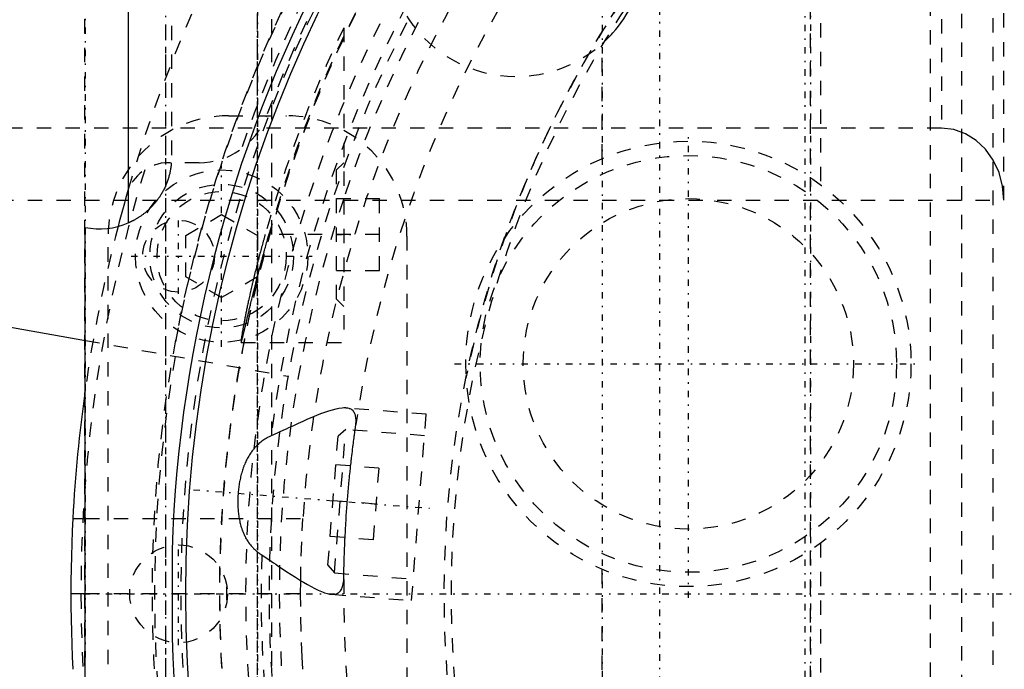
# Model space of a CAD drawing. Extents: x -526 to 218, y -128 to 128.
# Tile 12 of 19: x -105 to -36, y -5 to 40. Entities that reach past the tile are written whole.
import ezdxf

# ---------------------------------------------------------------- set-up
doc = ezdxf.new("R2010")
doc.units = 0
doc.linetypes.add('CENTER', pattern=[1.5, 0.45, -0.5, 0.05, -0.5])
doc.linetypes.add('DASHED', pattern=[2, 1, -1])
for name, color, linetype in [('AM_0', 7, 'CONTINUOUS'), ('AM_3', 7, 'DASHED'), ('AM_7', 7, 'CENTER')]:
    doc.layers.add(name, color=color, linetype=linetype)

msp = doc.modelspace()

# ---------------------------------------------------------------- linework, layer by layer
at = {"layer": 'AM_0', "color": 7, "linetype": 'CONTINUOUS'}
for p, q in [((-97, 77), (-97, 25.806)), ((-100, -25.5), (-100, 25.5)), ((-118.763, 20.941), (-99.986, 17.63)), ((-100.863, 5.25), (-100, 5.25)), ((-93.95, 3.066), (-93.95, -3.066)), ((-100, 0), (-101, 0))]:
    msp.add_line(p, q, dxfattribs=at)
for points in [[(-100.863, 5.25, 0), (-100.905, 4.376, 0), (-100.966, 2.626, 0), (-100.996, 0.875, 0), (-101, 0, 0)], [(-101, 0, 0), (-100.996, -0.875, 0), (-100.966, -2.626, 0), (-100.905, -4.376, 0), (-100.863, -5.25, 0)]]:
    msp.add_polyline3d(points, dxfattribs=at)
msp.add_circle((0, 0), 93, dxfattribs=at)
for centre, radius, start, end in [((0, 0), 94, 151.39794, 178.13113), ((0, 0), 101, 163.82103, 165.34062), ((-98.984, 30.396), 5, 258.27952, 293.3822), ((0, 0), 101, 171.9307, 177.02041), ((0, 0), 94, 181.86887, 208.60206)]:
    msp.add_arc(centre, radius, start, end, dxfattribs=at)
at = {"layer": 'AM_3', "color": 6, "linetype": 'DASHED'}
for p, q in [((-94, 87.536), (-94, 30)), ((-87, -59), (-87, 69)), ((-49.5, -74), (-49.5, 64)), ((-94.4, 63.531), (-94.4, -68.173)), ((-100.033, -59), (-100.033, 59)), ((-38.988, 52.368), (-38.988, -52.368)), ((-36.8, 52.057), (-36.8, -52.057)), ((-41.161, 51.233), (-41.161, -51.233)), ((-40.369, 50), (-40.369, 32.4)), ((-36.038, 27.4), (-36.038, 50)), ((-48.788, 47.71), (-48.788, 28.466)), ((-88, 33.265), (-88, 42)), ((-82, 39.395), (-82, 17.5)), ((-64, 30.292), (-64, 38.292)), ((-90.025, 33.265), (-85.975, 33.265)), ((-40.369, 32.4), (-143, 32.4)), ((-92.072, 30), (-94.207, 30)), ((-82, 30), (-82.5, 29.5)), ((-82.5, 20.5), (-82.5, 29.5)), ((-82.5, 27.5), (-79.5, 27.5)), ((-82, 27.505), (-82.002, 27.5)), ((-79.5, 22.5), (-79.5, 27.5)), ((-148, 27.4), (-36.038, 27.4)), ((-93, 24.943), (-90.5, 26.387)), ((-90.5, 26.387), (-88, 24.943)), ((-98.405, -24.885), (-98.405, 24.885)), ((-93, 22.057), (-93, 24.943)), ((-88, 24.943), (-88, 22.057)), ((-79.5, 25), (-87.47, 25)), ((-77.595, 24.885), (-77.595, -24.885)), ((-90.5, 20.613), (-93, 22.057)), ((-88, 22.057), (-90.5, 20.613)), ((-82.5, 22.5), (-79.5, 22.5)), ((-82.5, 20.5), (-82, 20)), ((-99.986, 17.63), (-85.875, 15.142)), ((-89.145, 17.5), (-82, 17.5)), ((-76.257, 12.495), (-81.834, 12.932)), ((-77.272, -0.466), (-76.257, 12.495)), ((-81.207, 11.379), (-81.148, 11.787)), ((-82.638, 1.459), (-81.857, 11.429)), ((-81.857, 11.429), (-82.395, 10.969)), ((-76.374, 10.999), (-81.857, 11.429)), ((-83.098, 1.997), (-82.395, 10.969)), ((-79.56, 8.741), (-82.551, 8.976)), ((-79.56, 8.741), (-79.951, 3.757)), ((-79.756, 6.249), (-82.746, 6.483)), ((-100, 5.25), (-84.838, 5.25)), ((-79.951, 3.757), (-82.942, 3.991)), ((-48.788, 3.534), (-48.788, -47.71)), ((-83.098, 1.997), (-82.638, 1.459)), ((-82.638, 1.459), (-77.155, 1.03)), ((-81.994, 0.996), (-81.988, 1.407)), ((-64, -35.292), (-64, 1.708)), ((-85, 0), (-100, 0)), ((-82.849, -0.029), (-77.272, -0.466))]:
    msp.add_line(p, q, dxfattribs=at)
msp.add_lwpolyline([(-36.038, 27.4), (-36.122, 28.375), (-36.368, 29.313), (-36.768, 30.178), (-37.307, 30.936), (-37.963, 31.557), (-38.712, 32.019), (-39.524, 32.304), (-40.369, 32.4)], dxfattribs=at)
for points in [[(-64, 38.292, 0), (-63.888, 38.394, 0), (-63.671, 38.601, 0), (-63.461, 38.816, 0), (-63.359, 38.926, 0), (-63.257, 39.039, 0), (-63.059, 39.271, 0), (-62.867, 39.512, 0), (-62.682, 39.761, 0), (-62.505, 40.018, 0), (-62.336, 40.282, 0), (-62.254, 40.417, 0), (-62.175, 40.553, 0), (-62.024, 40.83, 0), (-61.883, 41.113, 0), (-61.751, 41.401, 0), (-61.629, 41.693, 0), (-61.518, 41.99, 0), (-61.467, 42.14, 0), (-61.418, 42.29, 0), (-61.328, 42.593, 0), (-61.249, 42.897, 0), (-61.214, 43.05, 0)], [(-94, 30, 0), (-94.003, 29.968, 0), (-94.009, 29.903, 0), (-94.015, 29.839, 0), (-94.019, 29.806, 0), (-94.023, 29.774, 0), (-94.032, 29.709, 0), (-94.041, 29.644, 0), (-94.051, 29.579, 0), (-94.063, 29.514, 0), (-94.075, 29.449, 0), (-94.081, 29.417, 0), (-94.088, 29.384, 0), (-94.102, 29.319, 0), (-94.116, 29.255, 0), (-94.132, 29.19, 0), (-94.148, 29.125, 0), (-94.166, 29.061, 0), (-94.175, 29.029, 0), (-94.184, 28.997, 0), (-94.203, 28.933, 0), (-94.223, 28.869, 0), (-94.233, 28.838, 0), (-94.244, 28.806, 0), (-94.265, 28.743, 0), (-94.288, 28.68, 0), (-94.299, 28.649, 0), (-94.311, 28.618, 0), (-94.335, 28.556, 0), (-94.36, 28.494, 0), (-94.386, 28.433, 0), (-94.412, 28.372, 0), (-94.439, 28.312, 0), (-94.453, 28.282, 0), (-94.467, 28.252, 0), (-94.496, 28.193, 0), (-94.525, 28.134, 0), (-94.555, 28.076, 0), (-94.585, 28.019, 0), (-94.617, 27.962, 0), (-94.632, 27.934, 0), (-94.648, 27.906, 0), (-94.681, 27.85, 0), (-94.714, 27.795, 0), (-94.747, 27.741, 0), (-94.781, 27.688, 0), (-94.815, 27.635, 0), (-94.833, 27.609, 0), (-94.85, 27.583, 0), (-94.886, 27.532, 0), (-94.921, 27.482, 0), (-94.957, 27.432, 0), (-94.994, 27.383, 0), (-95.032, 27.333, 0), (-95.051, 27.308, 0), (-95.071, 27.284, 0), (-95.111, 27.234, 0), (-95.152, 27.185, 0), (-95.193, 27.136, 0), (-95.235, 27.087, 0), (-95.278, 27.04, 0), (-95.3, 27.016, 0), (-95.322, 26.992, 0), (-95.365, 26.946, 0), (-95.41, 26.9, 0), (-95.432, 26.877, 0), (-95.454, 26.855, 0), (-95.499, 26.811, 0), (-95.544, 26.768, 0), (-95.566, 26.747, 0), (-95.588, 26.726, 0), (-95.633, 26.685, 0), (-95.677, 26.646, 0), (-95.721, 26.607, 0), (-95.765, 26.57, 0), (-95.808, 26.534, 0), (-95.829, 26.517, 0), (-95.85, 26.5, 0), (-95.892, 26.467, 0), (-95.933, 26.434, 0), (-95.975, 26.403, 0), (-96.016, 26.372, 0), (-96.057, 26.343, 0), (-96.077, 26.328, 0), (-96.097, 26.314, 0), (-96.137, 26.285, 0), (-96.177, 26.258, 0), (-96.217, 26.231, 0), (-96.256, 26.206, 0), (-96.294, 26.181, 0), (-96.313, 26.169, 0), (-96.332, 26.157, 0), (-96.369, 26.134, 0), (-96.406, 26.112, 0), (-96.442, 26.09, 0), (-96.477, 26.07, 0), (-96.511, 26.05, 0), (-96.528, 26.041, 0), (-96.544, 26.032, 0), (-96.576, 26.014, 0), (-96.608, 25.997, 0), (-96.638, 25.98, 0), (-96.667, 25.965, 0), (-96.696, 25.95, 0), (-96.709, 25.943, 0), (-96.723, 25.937, 0), (-96.749, 25.923, 0), (-96.773, 25.911, 0), (-96.785, 25.905, 0), (-96.797, 25.9, 0), (-96.819, 25.889, 0), (-96.84, 25.879, 0), (-96.85, 25.874, 0), (-96.86, 25.869, 0), (-96.879, 25.861, 0), (-96.896, 25.853, 0), (-96.912, 25.845, 0), (-96.927, 25.839, 0), (-96.94, 25.833, 0), (-96.946, 25.83, 0), (-96.952, 25.827, 0), (-96.963, 25.823, 0), (-96.972, 25.819, 0), (-96.98, 25.815, 0), (-96.987, 25.812, 0), (-96.992, 25.81, 0), (-96.994, 25.809, 0), (-96.996, 25.808, 0), (-96.999, 25.807, 0), (-97, 25.806, 0), (-97, 25.806, 0)], [(-87.47, 25, 0), (-87.485, 24.949, 0), (-87.514, 24.846, 0), (-87.543, 24.743, 0), (-87.558, 24.691, 0), (-87.572, 24.639, 0), (-87.601, 24.535, 0), (-87.63, 24.43, 0), (-87.659, 24.326, 0), (-87.688, 24.22, 0), (-87.717, 24.115, 0), (-87.732, 24.062, 0), (-87.746, 24.01, 0), (-87.774, 23.904, 0), (-87.803, 23.798, 0), (-87.831, 23.692, 0), (-87.859, 23.586, 0), (-87.887, 23.48, 0), (-87.901, 23.427, 0), (-87.915, 23.374, 0), (-87.943, 23.269, 0), (-87.97, 23.163, 0), (-87.984, 23.11, 0), (-87.997, 23.058, 0), (-88.024, 22.953, 0), (-88.051, 22.848, 0), (-88.064, 22.795, 0), (-88.078, 22.743, 0), (-88.104, 22.639, 0), (-88.13, 22.535, 0), (-88.156, 22.432, 0), (-88.181, 22.329, 0), (-88.206, 22.226, 0), (-88.219, 22.175, 0), (-88.231, 22.124, 0), (-88.256, 22.023, 0), (-88.28, 21.922, 0), (-88.304, 21.822, 0), (-88.328, 21.723, 0), (-88.351, 21.624, 0), (-88.363, 21.575, 0), (-88.374, 21.526, 0), (-88.397, 21.429, 0), (-88.419, 21.333, 0), (-88.441, 21.237, 0), (-88.463, 21.143, 0), (-88.484, 21.049, 0), (-88.495, 21.003, 0), (-88.505, 20.956, 0), (-88.526, 20.865, 0), (-88.546, 20.774, 0), (-88.566, 20.684, 0), (-88.586, 20.596, 0), (-88.605, 20.508, 0), (-88.614, 20.465, 0), (-88.624, 20.422, 0), (-88.642, 20.337, 0), (-88.66, 20.253, 0), (-88.678, 20.17, 0), (-88.695, 20.089, 0), (-88.712, 20.009, 0), (-88.72, 19.969, 0), (-88.729, 19.93, 0), (-88.745, 19.852, 0), (-88.76, 19.776, 0), (-88.768, 19.738, 0), (-88.776, 19.701, 0), (-88.791, 19.627, 0), (-88.806, 19.553, 0), (-88.813, 19.517, 0), (-88.82, 19.481, 0), (-88.835, 19.409, 0), (-88.849, 19.338, 0), (-88.863, 19.268, 0), (-88.876, 19.198, 0), (-88.89, 19.13, 0), (-88.896, 19.096, 0), (-88.903, 19.063, 0), (-88.915, 18.996, 0), (-88.928, 18.931, 0), (-88.94, 18.867, 0), (-88.951, 18.804, 0), (-88.963, 18.743, 0), (-88.968, 18.712, 0), (-88.974, 18.682, 0), (-88.985, 18.623, 0), (-88.995, 18.565, 0), (-89.005, 18.509, 0), (-89.015, 18.453, 0), (-89.025, 18.4, 0), (-89.029, 18.373, 0), (-89.034, 18.347, 0), (-89.042, 18.296, 0), (-89.051, 18.247, 0), (-89.059, 18.198, 0), (-89.067, 18.152, 0), (-89.074, 18.107, 0), (-89.078, 18.085, 0), (-89.081, 18.063, 0), (-89.088, 18.021, 0), (-89.094, 17.981, 0), (-89.1, 17.942, 0), (-89.106, 17.905, 0), (-89.111, 17.869, 0), (-89.114, 17.852, 0), (-89.116, 17.835, 0), (-89.121, 17.803, 0), (-89.125, 17.772, 0), (-89.127, 17.758, 0), (-89.129, 17.743, 0), (-89.133, 17.716, 0), (-89.136, 17.69, 0), (-89.137, 17.678, 0), (-89.139, 17.666, 0), (-89.141, 17.644, 0), (-89.144, 17.623, 0), (-89.145, 17.604, 0), (-89.147, 17.586, 0), (-89.148, 17.57, 0), (-89.149, 17.563, 0), (-89.149, 17.556, 0), (-89.15, 17.544, 0), (-89.15, 17.533, 0), (-89.15, 17.523, 0), (-89.15, 17.515, 0), (-89.149, 17.509, 0), (-89.149, 17.507, 0), (-89.148, 17.505, 0), (-89.147, 17.502, 0), (-89.145, 17.5, 0), (-89.145, 17.5, 0)], [(-89.145, 17.5, 0), (-89.144, 17.5, 0), (-89.141, 17.502, 0), (-89.139, 17.505, 0), (-89.138, 17.507, 0), (-89.136, 17.509, 0), (-89.133, 17.516, 0), (-89.13, 17.523, 0), (-89.126, 17.533, 0), (-89.122, 17.544, 0), (-89.118, 17.557, 0), (-89.115, 17.563, 0), (-89.113, 17.571, 0), (-89.108, 17.587, 0), (-89.103, 17.604, 0), (-89.097, 17.624, 0), (-89.091, 17.645, 0), (-89.084, 17.667, 0), (-89.081, 17.679, 0), (-89.078, 17.691, 0), (-89.071, 17.717, 0), (-89.063, 17.745, 0), (-89.06, 17.759, 0), (-89.056, 17.774, 0), (-89.048, 17.805, 0), (-89.039, 17.838, 0), (-89.035, 17.854, 0), (-89.031, 17.872, 0), (-89.022, 17.907, 0), (-89.012, 17.945, 0), (-89.003, 17.984, 0), (-88.993, 18.024, 0), (-88.982, 18.066, 0), (-88.977, 18.088, 0), (-88.972, 18.11, 0), (-88.961, 18.155, 0), (-88.949, 18.202, 0), (-88.938, 18.25, 0), (-88.926, 18.3, 0), (-88.914, 18.351, 0), (-88.907, 18.377, 0), (-88.901, 18.403, 0), (-88.888, 18.457, 0), (-88.875, 18.512, 0), (-88.862, 18.569, 0), (-88.848, 18.627, 0), (-88.834, 18.686, 0), (-88.827, 18.716, 0), (-88.819, 18.747, 0), (-88.805, 18.808, 0), (-88.79, 18.871, 0), (-88.775, 18.935, 0), (-88.759, 19, 0), (-88.744, 19.066, 0), (-88.736, 19.1, 0), (-88.728, 19.133, 0), (-88.712, 19.201, 0), (-88.695, 19.27, 0), (-88.679, 19.34, 0), (-88.662, 19.411, 0), (-88.645, 19.483, 0), (-88.636, 19.519, 0), (-88.627, 19.555, 0), (-88.61, 19.628, 0), (-88.592, 19.702, 0), (-88.583, 19.739, 0), (-88.574, 19.777, 0), (-88.556, 19.853, 0), (-88.537, 19.931, 0), (-88.528, 19.971, 0), (-88.518, 20.01, 0), (-88.499, 20.091, 0), (-88.479, 20.172, 0), (-88.459, 20.255, 0), (-88.438, 20.339, 0), (-88.417, 20.425, 0), (-88.407, 20.468, 0), (-88.396, 20.511, 0), (-88.375, 20.599, 0), (-88.353, 20.687, 0), (-88.331, 20.777, 0), (-88.308, 20.868, 0), (-88.286, 20.959, 0), (-88.274, 21.006, 0), (-88.263, 21.052, 0), (-88.239, 21.146, 0), (-88.215, 21.24, 0), (-88.191, 21.336, 0), (-88.167, 21.432, 0), (-88.143, 21.529, 0), (-88.13, 21.578, 0), (-88.118, 21.627, 0), (-88.093, 21.726, 0), (-88.067, 21.825, 0), (-88.042, 21.925, 0), (-88.016, 22.026, 0), (-87.99, 22.127, 0), (-87.976, 22.178, 0), (-87.963, 22.229, 0), (-87.937, 22.332, 0), (-87.91, 22.435, 0), (-87.883, 22.538, 0), (-87.855, 22.642, 0), (-87.828, 22.746, 0), (-87.814, 22.798, 0), (-87.8, 22.85, 0), (-87.772, 22.955, 0), (-87.744, 23.06, 0), (-87.73, 23.113, 0), (-87.716, 23.166, 0), (-87.688, 23.271, 0), (-87.659, 23.377, 0), (-87.645, 23.429, 0), (-87.63, 23.482, 0), (-87.602, 23.588, 0), (-87.573, 23.694, 0), (-87.544, 23.8, 0), (-87.515, 23.905, 0), (-87.486, 24.011, 0), (-87.471, 24.064, 0), (-87.456, 24.116, 0), (-87.427, 24.222, 0), (-87.398, 24.327, 0), (-87.368, 24.431, 0), (-87.339, 24.536, 0), (-87.31, 24.64, 0), (-87.295, 24.691, 0), (-87.28, 24.743, 0), (-87.251, 24.846, 0), (-87.222, 24.949, 0), (-87.207, 25, 0)], [(-81.834, 12.932, 0), (-81.848, 12.933, 0), (-81.878, 12.934, 0), (-81.908, 12.935, 0), (-81.923, 12.936, 0), (-81.938, 12.936, 0), (-81.969, 12.936, 0), (-82.001, 12.935, 0), (-82.116, 12.928, 0), (-82.328, 12.901, 0), (-82.44, 12.88, 0), (-82.556, 12.855, 0), (-82.799, 12.792, 0), (-83.057, 12.715, 0), (-83.328, 12.623, 0), (-83.612, 12.519, 0), (-83.906, 12.403, 0), (-84.056, 12.342, 0), (-84.209, 12.278, 0), (-84.522, 12.144, 0), (-84.842, 12.003, 0), (-85.17, 11.855, 0), (-85.503, 11.703, 0), (-85.842, 11.547, 0), (-86.014, 11.467, 0), (-86.186, 11.387, 0), (-86.533, 11.227, 0), (-86.883, 11.067, 0), (-87.059, 10.987, 0)], [(-81.148, 11.787, 0), (-81.144, 11.846, 0), (-81.14, 11.961, 0), (-81.14, 12.07, 0), (-81.141, 12.122, 0), (-81.144, 12.172, 0), (-81.154, 12.268, 0), (-81.169, 12.357, 0), (-81.189, 12.44, 0), (-81.215, 12.517, 0), (-81.246, 12.587, 0), (-81.264, 12.62, 0), (-81.284, 12.651, 0), (-81.327, 12.709, 0), (-81.376, 12.759, 0), (-81.431, 12.803, 0), (-81.492, 12.84, 0), (-81.558, 12.871, 0), (-81.593, 12.885, 0), (-81.63, 12.896, 0), (-81.707, 12.915, 0), (-81.79, 12.927, 0), (-81.834, 12.932, 0)], [(-87.059, 10.987, 0), (-87.1, 10.969, 0), (-87.179, 10.932, 0), (-87.257, 10.892, 0), (-87.296, 10.872, 0), (-87.334, 10.851, 0), (-87.41, 10.808, 0), (-87.484, 10.763, 0), (-87.557, 10.716, 0), (-87.629, 10.667, 0), (-87.699, 10.617, 0), (-87.734, 10.591, 0), (-87.768, 10.564, 0), (-87.835, 10.51, 0), (-87.901, 10.454, 0), (-87.965, 10.396, 0), (-88.027, 10.337, 0), (-88.088, 10.277, 0), (-88.118, 10.246, 0), (-88.147, 10.215, 0), (-88.205, 10.151, 0), (-88.261, 10.086, 0), (-88.289, 10.053, 0), (-88.316, 10.019, 0), (-88.369, 9.951, 0), (-88.42, 9.881, 0), (-88.445, 9.846, 0), (-88.47, 9.81, 0), (-88.519, 9.737, 0), (-88.566, 9.663, 0), (-88.612, 9.588, 0), (-88.656, 9.511, 0), (-88.699, 9.433, 0), (-88.72, 9.393, 0), (-88.741, 9.354, 0), (-88.781, 9.273, 0), (-88.819, 9.192, 0), (-88.856, 9.109, 0), (-88.892, 9.026, 0), (-88.926, 8.941, 0), (-88.943, 8.899, 0), (-88.959, 8.856, 0), (-88.991, 8.77, 0), (-89.021, 8.683, 0), (-89.05, 8.596, 0), (-89.078, 8.507, 0), (-89.104, 8.418, 0), (-89.117, 8.373, 0), (-89.129, 8.328, 0), (-89.153, 8.237, 0), (-89.176, 8.146, 0), (-89.197, 8.055, 0), (-89.217, 7.962, 0), (-89.236, 7.87, 0), (-89.245, 7.823, 0), (-89.254, 7.777, 0), (-89.27, 7.683, 0), (-89.286, 7.59, 0), (-89.3, 7.496, 0), (-89.313, 7.401, 0), (-89.325, 7.307, 0), (-89.33, 7.26, 0), (-89.335, 7.212, 0), (-89.345, 7.117, 0), (-89.353, 7.023, 0), (-89.357, 6.975, 0), (-89.36, 6.928, 0), (-89.366, 6.832, 0), (-89.371, 6.737, 0), (-89.373, 6.69, 0), (-89.375, 6.642, 0), (-89.377, 6.547, 0), (-89.378, 6.452, 0), (-89.378, 6.357, 0), (-89.377, 6.263, 0), (-89.374, 6.168, 0), (-89.373, 6.121, 0), (-89.371, 6.074, 0), (-89.366, 5.98, 0), (-89.36, 5.886, 0), (-89.352, 5.793, 0), (-89.343, 5.7, 0), (-89.333, 5.607, 0), (-89.328, 5.561, 0), (-89.322, 5.515, 0), (-89.309, 5.424, 0), (-89.295, 5.333, 0), (-89.279, 5.243, 0), (-89.262, 5.153, 0), (-89.244, 5.064, 0), (-89.234, 5.019, 0), (-89.224, 4.975, 0), (-89.203, 4.887, 0), (-89.18, 4.8, 0), (-89.156, 4.714, 0), (-89.13, 4.629, 0), (-89.102, 4.544, 0), (-89.088, 4.503, 0), (-89.073, 4.461, 0), (-89.043, 4.379, 0), (-89.011, 4.298, 0), (-88.977, 4.218, 0), (-88.942, 4.139, 0), (-88.905, 4.061, 0), (-88.886, 4.023, 0), (-88.867, 3.985, 0), (-88.827, 3.909, 0), (-88.785, 3.835, 0), (-88.764, 3.798, 0), (-88.742, 3.762, 0), (-88.696, 3.69, 0), (-88.649, 3.619, 0), (-88.625, 3.584, 0), (-88.601, 3.549, 0), (-88.55, 3.481, 0), (-88.498, 3.414, 0), (-88.443, 3.348, 0), (-88.388, 3.284, 0), (-88.33, 3.221, 0), (-88.301, 3.191, 0), (-88.271, 3.16, 0), (-88.211, 3.101, 0), (-88.149, 3.043, 0), (-88.085, 2.987, 0), (-88.02, 2.932, 0), (-87.953, 2.879, 0), (-87.92, 2.853, 0), (-87.885, 2.828, 0), (-87.816, 2.778, 0), (-87.744, 2.73, 0), (-87.708, 2.706, 0)], [(-81.516, 8.896, 0), (-81.507, 8.977, 0), (-81.489, 9.139, 0), (-81.471, 9.299, 0), (-81.462, 9.378, 0), (-81.453, 9.457, 0), (-81.435, 9.612, 0), (-81.417, 9.764, 0), (-81.399, 9.913, 0), (-81.381, 10.059, 0), (-81.363, 10.201, 0), (-81.354, 10.271, 0), (-81.345, 10.341, 0), (-81.328, 10.476, 0), (-81.311, 10.608, 0), (-81.294, 10.736, 0), (-81.278, 10.86, 0), (-81.262, 10.98, 0), (-81.254, 11.039, 0), (-81.246, 11.097, 0), (-81.23, 11.212, 0), (-81.214, 11.324, 0), (-81.207, 11.379, 0)], [(-81.907, 3.909, 0), (-81.9, 4.043, 0), (-81.886, 4.316, 0), (-81.871, 4.592, 0), (-81.863, 4.731, 0), (-81.855, 4.871, 0), (-81.838, 5.151, 0), (-81.82, 5.432, 0), (-81.801, 5.713, 0), (-81.781, 5.992, 0), (-81.76, 6.268, 0), (-81.749, 6.405, 0), (-81.739, 6.542, 0), (-81.716, 6.818, 0), (-81.692, 7.097, 0), (-81.667, 7.377, 0), (-81.642, 7.658, 0), (-81.615, 7.937, 0), (-81.601, 8.077, 0), (-81.587, 8.215, 0), (-81.559, 8.49, 0), (-81.531, 8.762, 0), (-81.516, 8.896, 0)], [(-85, 0, 0), (-84.995, 0.876, 0), (-84.959, 2.626, 0), (-84.887, 4.376, 0), (-84.838, 5.25, 0)], [(-81.988, 1.407, 0), (-81.987, 1.463, 0), (-81.985, 1.576, 0), (-81.983, 1.692, 0), (-81.981, 1.75, 0), (-81.98, 1.81, 0), (-81.977, 1.931, 0), (-81.974, 2.056, 0), (-81.971, 2.185, 0), (-81.967, 2.318, 0), (-81.963, 2.455, 0), (-81.961, 2.524, 0), (-81.959, 2.595, 0), (-81.954, 2.739, 0), (-81.949, 2.886, 0), (-81.944, 3.036, 0), (-81.938, 3.189, 0), (-81.932, 3.345, 0), (-81.929, 3.423, 0), (-81.925, 3.503, 0), (-81.918, 3.664, 0), (-81.911, 3.826, 0), (-81.907, 3.909, 0)], [(-87.708, 2.706, 0), (-87.543, 2.597, 0), (-87.216, 2.38, 0), (-86.893, 2.165, 0), (-86.734, 2.058, 0), (-86.576, 1.952, 0), (-86.264, 1.744, 0), (-85.958, 1.542, 0), (-85.659, 1.346, 0), (-85.366, 1.157, 0), (-85.079, 0.978, 0), (-84.939, 0.892, 0), (-84.8, 0.808, 0), (-84.53, 0.65, 0), (-84.268, 0.504, 0), (-84.016, 0.373, 0), (-83.775, 0.257, 0), (-83.546, 0.158, 0), (-83.436, 0.116, 0), (-83.329, 0.078, 0), (-83.126, 0.019, 0), (-83.014, -0.006, 0), (-82.983, -0.012, 0), (-82.953, -0.017, 0), (-82.938, -0.019, 0), (-82.923, -0.021, 0), (-82.893, -0.024, 0), (-82.864, -0.027, 0), (-82.849, -0.029, 0)], [(-82.849, -0.029, 0), (-82.806, -0.031, 0), (-82.722, -0.032, 0), (-82.642, -0.025, 0), (-82.604, -0.019, 0), (-82.567, -0.012, 0), (-82.497, 0.008, 0), (-82.431, 0.036, 0), (-82.37, 0.071, 0), (-82.314, 0.113, 0), (-82.262, 0.163, 0), (-82.238, 0.191, 0), (-82.215, 0.22, 0), (-82.173, 0.285, 0), (-82.136, 0.356, 0), (-82.103, 0.435, 0), (-82.074, 0.521, 0), (-82.05, 0.614, 0), (-82.039, 0.664, 0), (-82.029, 0.715, 0), (-82.012, 0.822, 0), (-81.999, 0.936, 0), (-81.994, 0.996, 0)], [(-84.838, -5.25, 0), (-84.887, -4.376, 0), (-84.959, -2.626, 0), (-84.995, -0.876, 0), (-85, 0, 0)]]:
    msp.add_polyline3d(points, dxfattribs=at)
for centre, radius in [((0, 0), 75), ((0, 0), 74.5), ((-58, 16), 15.5), ((-58, 16), 14.5), ((-90.5, 23.5), 6), ((-90.5, 23.5), 5), ((-90.5, 23.5), 4.5), ((-58, 16), 11.5), ((-93.5, 23.5), 2.5), ((-93.5, 0), 3.4)]:
    msp.add_circle(centre, radius, dxfattribs=at)
for centre, radius, start, end in [((0, 0), 95.35, 47.94262, 312.05738), ((0, 0), 93.35, 51.20133, 308.79867), ((0, 0), 93.5, 6.49441, 159.18633), ((0, 0), 90.661, 47.36628, 312.63372), ((0, 0), 90.65, 47.41168, 312.58832), ((0, 0), 87.75, 11.17067, 172.80711), ((0, 0), 82, 10.54029, 171.73571), ((0, 0), 75, 0, 168.46304), ((0, 0), 101, 149.65482, 163.82103), ((0, 0), 95.338, 148.36867, 170), ((0, 0), 94.354, 147.99997, 160.8473), ((0, 0), 88.835, 145.74753, 214.25247), ((0, 0), 87.2, 145.01265, 214.98735), ((0, 0), 86.49, 144.68289, 161.45716), ((0, 0), 85, 147.39197, 176.45889), ((-70, 45), 9, 199.47122, 311.81031), ((0, 0), 90.972, 154.33893, 164.04941), ((0, 0), 90.72, 154.67346, 164.00374), ((-90.025, 24.885), 8.38, 90, 180), ((-92.072, 35), 5, 270, 339.18633), ((-85.975, 24.885), 8.38, 0, 90), ((0, 0), 100.296, 162.89198, 197.10802), ((-94.207, 27), 3, 90, 164.00758), ((0, 0), 86.49, 161.46066, 215.31711), ((0, 0), 101, 165.34062, 171.9307), ((0, 0), 95.177, 170, 211.69075), ((0, 0), 87.75, 178.23289, 348.82933), ((0, 0), 82, 179.30429, 349.45971), ((0, 0), 90.151, 179.63374, 180.36626)]:
    msp.add_arc(centre, radius, start, end, dxfattribs=at)
at = {"layer": 'AM_7', "color": 4, "linetype": 'CENTER'}
for p, q in [((-88, -127.7), (-88, 127.7)), ((-60, 98.1), (-60, -97.7)), ((-100, 93.66), (-100, -4.46)), ((-64, 73.7), (-64, -73.7)), ((-49.879, 73.7), (-49.879, -73.7)), ((-88, 71.7), (-88, -75.7)), ((-94.4, 70.625), (-94.4, -75.125)), ((-49.5, 70.625), (-49.5, -75.125)), ((-88, -69.175), (-88, 70)), ((-58, -0.275), (-58, 32.275)), ((-90.5, 17.2), (-90.5, 29.8)), ((-93.5, 20.875), (-93.5, 26.125)), ((-82.55, 25), (-81.45, 25)), ((-96.8, 23.5), (-84.2, 23.5)), ((-74.275, 16), (-41.725, 16)), ((-92.467, 7.245), (-76.017, 5.956)), ((-93.5, -3.57), (-93.5, 3.57)), ((-100.118, 0), (100.118, 0)), ((-97.07, 0), (-89.93, 0))]:
    msp.add_line(p, q, dxfattribs=at)

doc.saveas('drawing.dxf')
